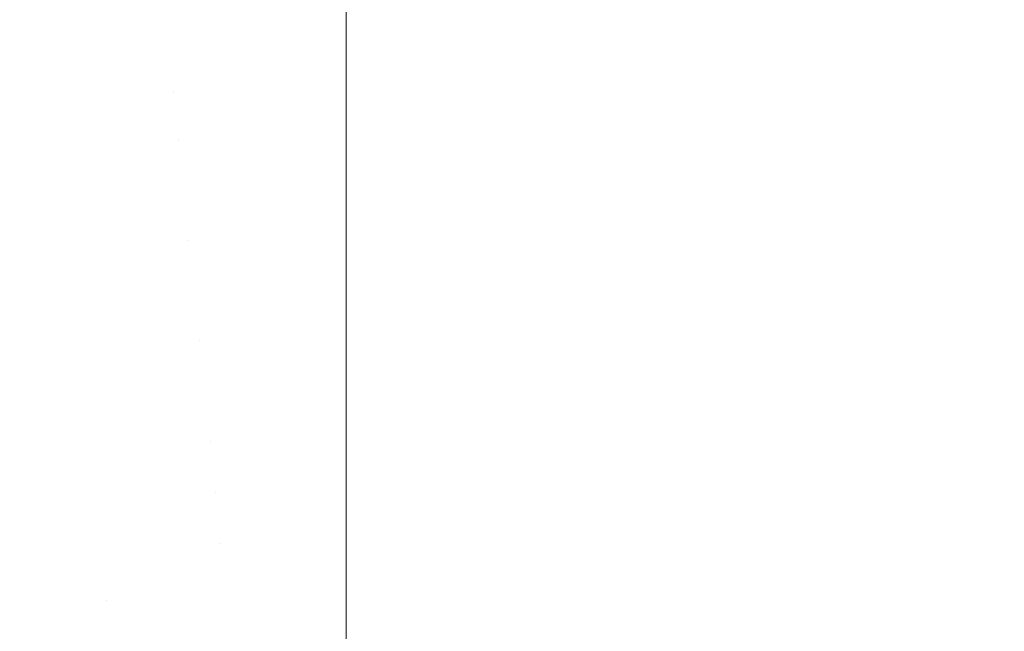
# Model space of a CAD drawing. Header units: centimetres. Extents: x -44.1 to 45.2, y 4.2 to 6.
# Tile 101 of 256: x -43.9377 to -43.8984, y 5.9444 to 5.9688. Entities that reach past the tile are written whole.
import ezdxf

# ---------------------------------------------------------------- set-up
doc = ezdxf.new("R2010")
doc.units = ezdxf.units.CM
doc.header["$LTSCALE"] = 2.54
doc.layers.add('Lucido design-1', color=7, linetype='Continuous')

# ---------------------------------------------------------------- blocks, each defined once
blk = doc.blocks.new('Gruppo-4-1')
at = {"color": 7, "linetype": 'Continuous', "lineweight": 9}
for points, invisible_edges in [([(-43.932007, 5.969735, -2312.350543), (-43.931807, 5.967825, -2312.348727), (-43.924707, 5.967648, -2312.348442), (-43.924707, 5.970799, -2312.351459)], 11), ([(-43.924707, 5.970799, -2313.092881), (-43.924707, 5.967952, -2313.095607), (-43.931807, 5.967825, -2313.095613), (-43.932007, 5.969735, -2313.093797)], 14), ([(45.040209, 5.970799, -2312.351459), (-43.924707, 5.970799, -2312.351459), (-43.924707, 5.967648, -2312.348442), (45.040209, 5.967648, -2312.348442)], 5), ([(-43.924707, 5.967952, -2313.095607), (-43.924707, 5.970799, -2313.092881), (-14.269735, 5.970799, -2313.092881), (-14.269735, 5.967648, -2313.095898)], 10), ([(-43.939264, 5.969328, -2312.350543), (-43.938865, 5.967429, -2312.348727), (-43.931807, 5.967825, -2312.348727), (-43.932007, 5.969735, -2312.350543)], 15), ([(-43.932007, 5.969735, -2313.093797), (-43.931807, 5.967825, -2313.095613), (-43.938865, 5.967429, -2313.095613), (-43.939264, 5.969328, -2313.093797)], 15), ([(-43.931604, 5.965891, -2312.346983), (-43.931807, 5.967825, -2312.348727), (-43.938865, 5.967429, -2312.348727), (-43.938461, 5.965506, -2312.346983)], 15), ([(-43.938461, 5.965506, -2313.097357), (-43.938865, 5.967429, -2313.095613), (-43.931807, 5.967825, -2313.095613), (-43.931604, 5.965891, -2313.097357)], 15), ([(-43.931807, 5.967825, -2313.095613), (-43.924707, 5.967952, -2313.095607), (-43.924707, 5.967648, -2313.095898)], 9), ([(-43.924707, 5.967648, -2312.348442), (-43.931807, 5.967825, -2312.348727), (-43.931604, 5.965891, -2312.346983)], 11), ([(-43.931604, 5.965891, -2313.097357), (-43.931807, 5.967825, -2313.095613), (-43.924707, 5.967648, -2313.095898)], 11), ([(-43.931604, 5.965891, -2312.346983), (-43.924707, 5.964367, -2312.345566), (-43.924707, 5.967648, -2312.348442)], 9), ([(-43.924707, 5.967648, -2313.095898), (-43.924707, 5.964367, -2313.098774), (-43.931604, 5.965891, -2313.097357)], 10), ([(-14.269735, 5.967648, -2313.095898), (-43.924707, 5.967648, -2313.095898), (-43.924707, 5.967952, -2313.095607)], 9), ([(45.040209, 5.967648, -2312.348442), (-43.924707, 5.967648, -2312.348442), (-43.924707, 5.964367, -2312.345566), (45.040209, 5.964367, -2312.345566)], 5), ([(-43.924707, 5.967648, -2313.095898), (-14.269735, 5.967648, -2313.095898), (-14.269735, 5.964367, -2313.098774), (-43.924707, 5.964367, -2313.098774)], 5), ([(-43.938461, 5.965506, -2312.346983), (-43.938052, 5.963562, -2312.345308), (-43.931399, 5.963935, -2312.345308), (-43.931604, 5.965891, -2312.346983)], 15), ([(-43.931604, 5.965891, -2313.097357), (-43.931399, 5.963935, -2313.099031), (-43.938052, 5.963562, -2313.099031), (-43.938461, 5.965506, -2313.097357)], 15), ([(-43.931604, 5.965891, -2312.346983), (-43.931399, 5.963935, -2312.345308), (-43.924707, 5.964367, -2312.345566)], 11), ([(-43.931399, 5.963935, -2313.099031), (-43.931604, 5.965891, -2313.097357), (-43.924707, 5.964367, -2313.098774)], 11), ([(-43.924707, 5.960965, -2312.342835), (-43.924707, 5.964367, -2312.345566), (-43.931399, 5.963935, -2312.345308), (-43.931192, 5.961961, -2312.343704)], 14), ([(-43.924707, 5.964367, -2313.098774), (-43.924707, 5.964055, -2313.099025), (-43.931399, 5.963935, -2313.099031)], 10), ([(45.040209, 5.964367, -2312.345566), (-43.924707, 5.964367, -2312.345566), (-43.924707, 5.960965, -2312.342835), (45.040209, 5.960965, -2312.342835)], 5), ([(-14.269735, 5.964367, -2313.098774), (-14.269735, 5.960965, -2313.101505), (-43.924707, 5.960965, -2313.101505), (-43.924707, 5.964055, -2313.099025)], 10), ([(-43.924707, 5.964055, -2313.099025), (-43.924707, 5.964367, -2313.098774), (-14.269735, 5.964367, -2313.098774)], 10), ([(-43.931192, 5.961961, -2312.343704), (-43.931399, 5.963935, -2312.345308), (-43.938052, 5.963562, -2312.345308), (-43.937639, 5.9616, -2312.343704)], 15), ([(-43.937639, 5.9616, -2313.100635), (-43.938052, 5.963562, -2313.099031), (-43.931399, 5.963935, -2313.099031), (-43.931192, 5.961961, -2313.100635)], 15), ([(-43.931192, 5.961961, -2313.100635), (-43.931399, 5.963935, -2313.099031), (-43.924707, 5.964055, -2313.099025), (-43.924707, 5.960965, -2313.101505)], 11), ([(-43.937639, 5.9616, -2312.343704), (-43.938052, 5.963562, -2312.345308), (-43.944628, 5.962945, -2312.345308), (-43.944012, 5.961002, -2312.343704)], 15), ([(-43.944012, 5.961002, -2313.100635), (-43.944628, 5.962945, -2313.099031), (-43.938052, 5.963562, -2313.099031), (-43.937639, 5.9616, -2313.100635)], 15), ([(-43.937639, 5.9616, -2312.343704), (-43.937224, 5.959622, -2312.34217), (-43.930983, 5.959972, -2312.34217), (-43.931192, 5.961961, -2312.343704)], 15), ([(-43.931192, 5.961961, -2313.100635), (-43.930983, 5.959972, -2313.10217), (-43.937224, 5.959622, -2313.10217), (-43.937639, 5.9616, -2313.100635)], 15), ([(-43.931192, 5.961961, -2312.343704), (-43.930983, 5.959972, -2312.34217), (-43.924707, 5.960965, -2312.342835)], 11), ([(-43.930983, 5.959972, -2313.10217), (-43.931192, 5.961961, -2313.100635), (-43.924707, 5.960965, -2313.101505)], 11), ([(-43.944012, 5.961002, -2312.343704), (-43.943391, 5.959043, -2312.34217), (-43.937224, 5.959622, -2312.34217), (-43.937639, 5.9616, -2312.343704)], 15), ([(-43.937639, 5.9616, -2313.100635), (-43.937224, 5.959622, -2313.10217), (-43.943391, 5.959043, -2313.10217), (-43.944012, 5.961002, -2313.100635)], 15), ([(-43.924707, 5.957446, -2312.340255), (-43.924707, 5.960965, -2312.342835), (-43.930983, 5.959972, -2312.34217), (-43.930774, 5.95797, -2312.340704)], 14), ([(-43.924707, 5.960965, -2313.101505), (-43.924707, 5.960078, -2313.102155), (-43.930983, 5.959972, -2313.10217)], 10), ([(45.040209, 5.960965, -2312.342835), (-43.924707, 5.960965, -2312.342835), (-43.924707, 5.957446, -2312.340255), (45.040209, 5.957446, -2312.340255)], 5), ([(-14.269735, 5.960965, -2313.101505), (-14.269735, 5.957446, -2313.104085), (-43.924707, 5.957446, -2313.104085), (-43.924707, 5.960078, -2313.102155)], 10), ([(-43.924707, 5.960078, -2313.102155), (-43.924707, 5.960965, -2313.101505), (-14.269735, 5.960965, -2313.101505)], 10), ([(-43.930774, 5.95797, -2312.340704), (-43.930983, 5.959972, -2312.34217), (-43.937224, 5.959622, -2312.34217), (-43.936805, 5.957632, -2312.340704)], 15), ([(-43.936805, 5.957632, -2313.103636), (-43.937224, 5.959622, -2313.10217), (-43.930983, 5.959972, -2313.10217), (-43.930774, 5.95797, -2313.103636)], 15), ([(-43.930774, 5.95797, -2313.103636), (-43.930983, 5.959972, -2313.10217), (-43.924707, 5.960078, -2313.102155), (-43.924707, 5.957446, -2313.104085)], 11), ([(-43.936805, 5.957632, -2312.340704), (-43.937224, 5.959622, -2312.34217), (-43.943391, 5.959043, -2312.34217), (-43.942766, 5.957072, -2312.340704)], 15), ([(-43.942766, 5.957072, -2313.103636), (-43.943391, 5.959043, -2313.10217), (-43.937224, 5.959622, -2313.10217), (-43.936805, 5.957632, -2313.103636)], 15), ([(-43.936805, 5.957632, -2312.340704), (-43.936385, 5.955632, -2312.339306), (-43.930563, 5.955958, -2312.339306), (-43.930774, 5.95797, -2312.340704)], 15), ([(-43.930774, 5.95797, -2313.103636), (-43.930563, 5.955958, -2313.105034), (-43.936385, 5.955632, -2313.105034), (-43.936805, 5.957632, -2313.103636)], 15), ([(-43.930774, 5.95797, -2312.340704), (-43.930563, 5.955958, -2312.339306), (-43.924707, 5.957446, -2312.340255)], 11), ([(-43.930563, 5.955958, -2313.105034), (-43.930774, 5.95797, -2313.103636), (-43.924707, 5.957446, -2313.104085)], 11), ([(-43.942766, 5.957072, -2312.340704), (-43.942139, 5.955092, -2312.339306), (-43.936385, 5.955632, -2312.339306), (-43.936805, 5.957632, -2312.340704)], 15), ([(-43.936805, 5.957632, -2313.103636), (-43.936385, 5.955632, -2313.105034), (-43.942139, 5.955092, -2313.105034), (-43.942766, 5.957072, -2313.103636)], 15), ([(-43.924707, 5.953819, -2312.337831), (-43.924707, 5.957446, -2312.340255), (-43.930563, 5.955958, -2312.339306)], 10), ([(-43.924707, 5.957446, -2313.104085), (-43.924707, 5.956055, -2313.105015), (-43.930563, 5.955958, -2313.105034)], 10), ([(45.040209, 5.957446, -2312.340255), (-43.924707, 5.957446, -2312.340255), (-43.924707, 5.953819, -2312.337831), (45.040209, 5.953819, -2312.337831)], 5), ([(-14.269735, 5.957446, -2313.104085), (-14.269735, 5.953819, -2313.106509), (-43.924707, 5.953819, -2313.106509), (-43.924707, 5.956055, -2313.105015)], 10), ([(-43.924707, 5.956055, -2313.105015), (-43.924707, 5.957446, -2313.104085), (-14.269735, 5.957446, -2313.104085)], 10), ([(-43.930351, 5.953939, -2312.337975), (-43.930563, 5.955958, -2312.339306), (-43.936385, 5.955632, -2312.339306), (-43.935963, 5.953625, -2312.337975)], 15), ([(-43.930351, 5.953939, -2313.106365), (-43.935963, 5.953625, -2313.106365), (-43.936385, 5.955632, -2313.105034), (-43.930563, 5.955958, -2313.105034)], 15), ([(-43.930563, 5.955958, -2313.105034), (-43.924707, 5.956055, -2313.105015), (-43.924707, 5.953819, -2313.106509), (-43.930351, 5.953939, -2313.106365)], 13), ([(-43.930563, 5.955958, -2312.339306), (-43.930351, 5.953939, -2312.337975), (-43.924707, 5.953819, -2312.337831)], 11), ([(-43.935963, 5.953625, -2312.337975), (-43.936385, 5.955632, -2312.339306), (-43.942139, 5.955092, -2312.339306), (-43.941509, 5.953105, -2312.337975)], 15), ([(-43.942139, 5.955092, -2313.105034), (-43.936385, 5.955632, -2313.105034), (-43.935963, 5.953625, -2313.106365), (-43.941509, 5.953105, -2313.106365)], 15), ([(-43.935963, 5.953625, -2312.337975), (-43.93554, 5.951613, -2312.33671), (-43.930139, 5.951916, -2312.33671), (-43.930351, 5.953939, -2312.337975)], 15), ([(-43.930139, 5.951916, -2313.10763), (-43.93554, 5.951613, -2313.10763), (-43.935963, 5.953625, -2313.106365), (-43.930351, 5.953939, -2313.106365)], 15), ([(-43.930351, 5.953939, -2312.337975), (-43.930139, 5.951916, -2312.33671), (-43.924707, 5.953819, -2312.337831)], 11), ([(-43.930139, 5.951916, -2313.10763), (-43.930351, 5.953939, -2313.106365), (-43.924707, 5.953819, -2313.106509)], 11), ([(-43.941509, 5.953105, -2312.337975), (-43.940878, 5.951113, -2312.33671), (-43.93554, 5.951613, -2312.33671), (-43.935963, 5.953625, -2312.337975)], 15), ([(-43.941509, 5.953105, -2313.106365), (-43.935963, 5.953625, -2313.106365), (-43.93554, 5.951613, -2313.10763), (-43.940878, 5.951113, -2313.10763)], 15), ([(-43.924707, 5.950089, -2312.335567), (-43.924707, 5.953819, -2312.337831), (-43.930139, 5.951916, -2312.33671)], 10), ([(-43.924707, 5.953819, -2313.106509), (-43.924707, 5.952005, -2313.10761), (-43.930139, 5.951916, -2313.10763)], 10), ([(45.040209, 5.953819, -2312.337831), (-43.924707, 5.953819, -2312.337831), (-43.924707, 5.950089, -2312.335567), (45.040209, 5.950089, -2312.335567)], 5), ([(-14.269735, 5.953819, -2313.106509), (-14.269735, 5.950089, -2313.108773), (-43.924707, 5.950089, -2313.108773), (-43.924707, 5.952005, -2313.10761)], 10), ([(-43.924707, 5.952005, -2313.10761), (-43.924707, 5.953819, -2313.106509), (-14.269735, 5.953819, -2313.106509)], 10), ([(-43.930139, 5.951916, -2312.33671), (-43.93554, 5.951613, -2312.33671), (-43.935116, 5.9496, -2312.335509), (-43.929927, 5.949891, -2312.335509)], 15), ([(-43.929927, 5.949891, -2313.108831), (-43.935116, 5.9496, -2313.108831), (-43.93554, 5.951613, -2313.10763), (-43.930139, 5.951916, -2313.10763)], 15), ([(-43.929927, 5.949891, -2313.108831), (-43.930139, 5.951916, -2313.10763), (-43.924707, 5.952005, -2313.10761)], 11), ([(-43.930139, 5.951916, -2312.33671), (-43.929927, 5.949891, -2312.335509), (-43.924707, 5.950089, -2312.335567)], 11), ([(-43.924707, 5.952005, -2313.10761), (-43.924707, 5.950089, -2313.108773), (-43.929927, 5.949891, -2313.108831)], 10), ([(-43.940246, 5.949119, -2312.335509), (-43.935116, 5.9496, -2312.335509), (-43.93554, 5.951613, -2312.33671), (-43.940878, 5.951113, -2312.33671)], 15), ([(-43.940878, 5.951113, -2313.10763), (-43.93554, 5.951613, -2313.10763), (-43.935116, 5.9496, -2313.108831), (-43.940246, 5.949119, -2313.108831)], 15), ([(-43.924707, 5.950089, -2312.335567), (-43.929927, 5.949891, -2312.335509), (-43.929715, 5.947865, -2312.334372)], 11), ([(-43.929715, 5.947865, -2313.109968), (-43.929927, 5.949891, -2313.108831), (-43.924707, 5.950089, -2313.108773)], 11), ([(-43.929715, 5.947865, -2312.334372), (-43.924707, 5.947947, -2312.334393), (-43.924707, 5.950089, -2312.335567)], 9), ([(-43.924707, 5.950089, -2313.108773), (-43.924707, 5.947947, -2313.109947), (-43.929715, 5.947865, -2313.109968)], 10), ([(45.040209, 5.947947, -2312.334393), (45.040209, 5.950089, -2312.335567), (-43.924707, 5.950089, -2312.335567), (-43.924707, 5.947947, -2312.334393)], 10), ([(-43.924707, 5.947947, -2313.109947), (-43.924707, 5.950089, -2313.108773), (-14.269735, 5.950089, -2313.108773), (-14.269735, 5.947947, -2313.109947)], 10), ([(-43.939614, 5.947125, -2312.334372), (-43.934693, 5.947586, -2312.334372), (-43.935116, 5.9496, -2312.335509), (-43.940246, 5.949119, -2312.335509)], 15), ([(-43.940246, 5.949119, -2313.108831), (-43.935116, 5.9496, -2313.108831), (-43.934693, 5.947586, -2313.109968), (-43.939614, 5.947125, -2313.109968)], 15), ([(-43.929927, 5.949891, -2312.335509), (-43.935116, 5.9496, -2312.335509), (-43.934693, 5.947586, -2312.334372), (-43.929715, 5.947865, -2312.334372)], 15), ([(-43.929715, 5.947865, -2313.109968), (-43.934693, 5.947586, -2313.109968), (-43.935116, 5.9496, -2313.108831), (-43.929927, 5.949891, -2313.108831)], 15), ([(-43.924707, 5.946264, -2312.333469), (-43.924707, 5.947947, -2312.334393), (-43.929715, 5.947865, -2312.334372)], 10), ([(-43.929715, 5.947865, -2313.109968), (-43.924707, 5.947947, -2313.109947), (-43.924707, 5.946264, -2313.110871)], 9), ([(-43.924707, 5.947947, -2312.334393), (-43.924707, 5.946264, -2312.333469), (45.040209, 5.946264, -2312.333469), (45.040209, 5.947947, -2312.334393)], 10), ([(-14.269735, 5.947947, -2313.109947), (-14.269735, 5.946264, -2313.110871), (-43.924707, 5.946264, -2313.110871), (-43.924707, 5.947947, -2313.109947)], 10), ([(-43.938982, 5.945133, -2312.333297), (-43.93427, 5.945575, -2312.333297), (-43.934693, 5.947586, -2312.334372), (-43.939614, 5.947125, -2312.334372)], 15), ([(-43.939614, 5.947125, -2313.109968), (-43.934693, 5.947586, -2313.109968), (-43.93427, 5.945575, -2313.111043), (-43.938982, 5.945133, -2313.111043)], 15), ([(-43.929715, 5.947865, -2312.334372), (-43.934693, 5.947586, -2312.334372), (-43.93427, 5.945575, -2312.333297)], 11), ([(-43.93427, 5.945575, -2313.111043), (-43.934693, 5.947586, -2313.109968), (-43.929715, 5.947865, -2313.109968)], 11), ([(-43.929715, 5.947865, -2312.334372), (-43.93427, 5.945575, -2312.333297), (-43.924707, 5.946264, -2312.333469)], 11), ([(-43.924707, 5.946264, -2313.110871), (-43.93427, 5.945575, -2313.111043), (-43.929715, 5.947865, -2313.109968)], 11), ([(-43.93427, 5.945575, -2312.333297), (-43.924707, 5.945928, -2312.333304), (-43.924707, 5.946264, -2312.333469)], 9), ([(-43.924707, 5.946264, -2313.110871), (-43.924707, 5.945928, -2313.111036), (-43.93427, 5.945575, -2313.111043)], 10), ([(45.040209, 5.945928, -2312.333304), (45.040209, 5.946264, -2312.333469), (-43.924707, 5.946264, -2312.333469), (-43.924707, 5.945928, -2312.333304)], 10), ([(-43.924707, 5.945928, -2313.111036), (-43.924707, 5.946264, -2313.110871), (-14.269735, 5.946264, -2313.110871), (-14.269735, 5.945928, -2313.111036)], 10), ([(-43.924707, 5.945928, -2312.333304), (-43.93427, 5.945575, -2312.333297), (-43.933848, 5.943568, -2312.332282)], 11), ([(-43.933848, 5.943568, -2313.112058), (-43.93427, 5.945575, -2313.111043), (-43.924707, 5.945928, -2313.111036)], 11), ([(-43.933848, 5.943568, -2312.332282), (-43.924707, 5.94235, -2312.331539), (-43.924707, 5.945928, -2312.333304)], 9), ([(-43.924707, 5.945928, -2313.111036), (-43.924707, 5.94235, -2313.112801), (-43.933848, 5.943568, -2313.112058)], 10), ([(-43.924707, 5.945928, -2312.333304), (-43.924707, 5.94235, -2312.331539), (45.040209, 5.94235, -2312.331539), (45.040209, 5.945928, -2312.333304)], 10), ([(-14.269735, 5.945928, -2313.111036), (-14.269735, 5.94235, -2313.112801), (-43.924707, 5.94235, -2313.112801), (-43.924707, 5.945928, -2313.111036)], 10), ([(-43.938353, 5.943145, -2312.332282), (-43.933848, 5.943568, -2312.332282), (-43.93427, 5.945575, -2312.333297), (-43.938982, 5.945133, -2312.333297)], 15), ([(-43.938982, 5.945133, -2313.111043), (-43.93427, 5.945575, -2313.111043), (-43.933848, 5.943568, -2313.112058), (-43.938353, 5.943145, -2313.112058)], 15)]:
    blk.add_3dface(points, dxfattribs=dict(at, invisible_edges=invisible_edges))
blk = doc.blocks.new('Gruppo-5-1')
at = {"color": 7}
blk.add_blockref('Gruppo-4-1', (0, 0), dxfattribs=at)

msp = doc.modelspace()

# ---------------------------------------------------------------- block references
at = {"layer": 'Lucido design-1', "color": 7}
msp.add_blockref('Gruppo-5-1', (0, 0), dxfattribs=at)

doc.saveas('drawing.dxf')
